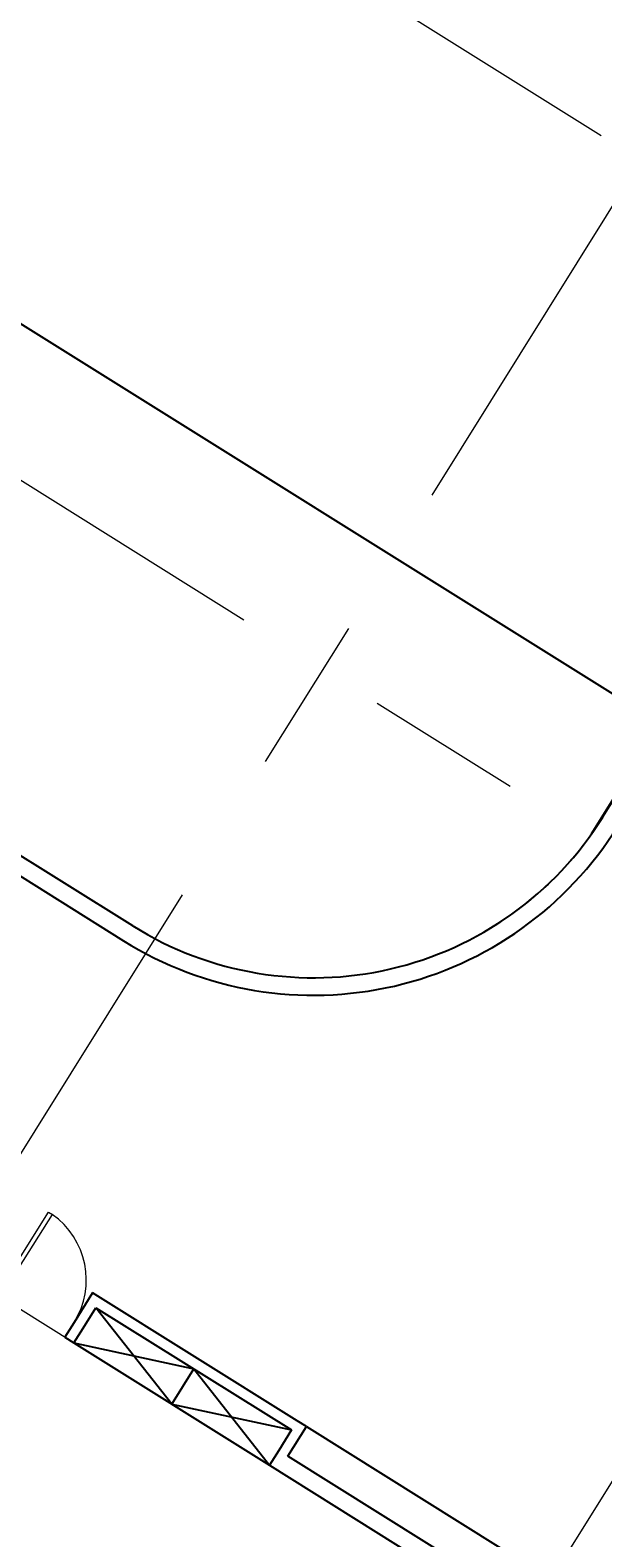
# Model space of a CAD drawing. Header units: inches. Extents: x 21 to 178, y 12 to 156.
# Tile 15 of 25: x 109 to 121, y 44 to 75. Entities that reach past the tile are written whole.
import ezdxf

# ---------------------------------------------------------------- set-up
doc = ezdxf.new("R2010")
doc.units = ezdxf.units.IN
doc.header["$MEASUREMENT"] = 0
doc.linetypes.add('Grid Line', pattern=[22.225, 12.7, -3.175, 3.175, -3.175])
for name, color, linetype, lineweight in [('A-DETL-MEDM', 33, 'Continuous', 25), ('A-DOOR', 31, 'Continuous', 9), ('A-FLOR', 192, 'Continuous', 13), ('A-WALL', 113, 'Continuous', 9), ('I-WALL', 2, 'Continuous', 18), ('S-GRID', 1, 'Continuous', 9)]:
    doc.layers.add(name, color=color, linetype=linetype, lineweight=lineweight)
doc.styles.get("Standard").update_dxf_attribs({"font": 'arial.ttf'})
doc.dimstyles.get("Standard").update_dxf_attribs({"dimtxt": 0.18, "dimasz": 0.18, "dimexe": 0.18, "dimexo": 0.0625, "dimgap": 0.09, "dimtad": 0, "dimtih": 1, "dimtoh": 1, "dimdec": 4, "dimzin": 0, "dimdsep": 46, "dimtxsty": 'Standard', "dimcen": 0.09, "dimadec": 0, "dimazin": 0, "dimtfac": 1, "dimtdec": 4, "dimtofl": 0, "dimtmove": 0, "dimatfit": 3, "dimfxl": 1, "dimtolj": 1, "dimtzin": 0, "dimarcsym": 0})

# ---------------------------------------------------------------- blocks, each defined once
blk = doc.blocks.new('M_Single-Flush - 0915 x 2134mm-303387-_منفی')
at = {"layer": 'A-DOOR', "lineweight": 18}
for p, q in [((406, -100), (406, -1015)), ((458, -100), (406, -100)), ((458, -100), (458, -1015)), ((458, -1015), (406, -1015))]:
    blk.add_line(p, q, dxfattribs=at)
at = {"layer": 'A-DOOR'}
blk.add_arc((458, -100), 917, 180, 266.8107, dxfattribs=at)
blk = doc.blocks.new('*D149')
at = {"color": 0, "lineweight": -2, "transparency": 16777216}
for p, q in [((54.675, 62.301), (58.362, 68.201)), ((58.419, 67.953), (91.104, 47.529)), ((124.371, 26.742), (91.686, 47.166)), ((120.932, 20.899), (124.619, 26.799))]:
    blk.add_line(p, q, dxfattribs=at)
at = {"color": 0, "transparency": 16777216}
for points in [[(58.435, 67.979), (58.403, 67.928), (58.266, 68.048)], [(124.387, 26.767), (124.355, 26.716), (124.524, 26.646)]]:
    blk.add_solid(points, dxfattribs=at)
at = {"layer": 'Defpoints', "color": 0, "transparency": 16777216}
for p in [(58.266, 68.048), (54.642, 62.248), (120.899, 20.846)]:
    blk.add_point(p, dxfattribs=at)
at = {"color": 0, "transparency": 16777216, "insert": (91.395, 47.347), "char_height": 0.18, "attachment_point": 5}
blk.add_mtext('\\A1;78.1291', dxfattribs=at)
blk = doc.blocks.new('*D122')
at = {"color": 0, "lineweight": -2, "transparency": 16777216}
for p, q in [((76.868, 86.019), (78.354, 88.397)), ((78.411, 88.149), (99.881, 74.733)), ((121.934, 60.952), (100.464, 74.369)), ((120.697, 58.632), (122.182, 61.01))]:
    blk.add_line(p, q, dxfattribs=at)
at = {"color": 0, "transparency": 16777216}
for points in [[(78.427, 88.174), (78.395, 88.123), (78.258, 88.244)], [(121.95, 60.978), (121.918, 60.927), (122.087, 60.857)]]:
    blk.add_solid(points, dxfattribs=at)
at = {"layer": 'Defpoints', "color": 0, "transparency": 16777216}
for p in [(76.835, 85.966), (122.087, 60.857), (120.664, 58.579)]:
    blk.add_point(p, dxfattribs=at)
at = {"color": 0, "transparency": 16777216, "insert": (100.173, 74.551), "char_height": 0.18, "attachment_point": 5}
blk.add_mtext('\\A1;51.6820', dxfattribs=at)

msp = doc.modelspace()

# ---------------------------------------------------------------- linework, layer by layer
at = {"layer": 'A-DETL-MEDM'}
for p, q in [((112.2087, 47.10741), (110.67638, 49.0549)), ((110.23148, 48.34292), (114.18593, 45.87191)), ((110.23148, 48.34292), (112.6536, 47.8194)), ((112.2087, 47.10741), (112.6536, 47.8194)), ((112.6536, 47.8194), (114.18593, 45.87191)), ((112.2087, 47.10741), (114.63082, 46.58389)), ((114.93383, 46.65518), (130.82254, 36.72681))]:
    msp.add_line(p, q, dxfattribs=at)
at = {"layer": 'A-FLOR'}
msp.add_line((130.48924, 74.27407), (120.9218, 58.96295), dxfattribs=at)
for start, end in [(238, 328), (324.817708, 326.396174), (321.602237, 323.179602), (315.171296, 316.746187), (318.386766, 319.962943), (311.955825, 313.529321), (308.740354, 310.312332), (305.524884, 307.095201), (299.093942, 300.660427), (302.309413, 303.877908), (295.878472, 297.44273), (289.447531, 291.006524), (292.663001, 294.224777), (276.585648, 278.129057), (279.801119, 281.34929), (283.016589, 284.568866), (286.23206, 287.787912)]:
    msp.add_arc((115.07557, 62.61608), 6.89374, start, end, dxfattribs=at)
at = {"layer": 'A-WALL', "lineweight": 25}
for p, q in [((111.42244, 56.76985), (106.77544, 59.67362)), ((106.5881, 59.37382), (111.2351, 56.47005)), ((110.23294, 48.75888), (110.0456, 48.45907)), ((110.0456, 48.45907), (110.23148, 48.34292)), ((110.23148, 48.34292), (110.41882, 48.64273)), ((114.37327, 46.17171), (114.18593, 45.87191)), ((130.44786, 36.1272), (114.55915, 46.05556)), ((114.18593, 45.87191), (130.26052, 35.82739))]:
    msp.add_line(p, q, dxfattribs=at)
for radius in [6.89374, 7.24727]:
    msp.add_arc((115.07557, 62.61608), radius, 238, 328.066298, dxfattribs=at)
at = {"layer": 'I-WALL', "lineweight": 25}
for p, q in [((110.60665, 49.35693), (110.23294, 48.75888)), ((114.74697, 46.76977), (110.60665, 49.35693)), ((110.41882, 48.64273), (110.67638, 49.0549)), ((110.67638, 49.0549), (114.63082, 46.58389)), ((114.55915, 46.05556), (114.93383, 46.65518)), ((114.74795, 46.77133), (114.74697, 46.76977)), ((114.93383, 46.65518), (114.74795, 46.77133)), ((114.63082, 46.58389), (114.37327, 46.17171))]:
    msp.add_line(p, q, dxfattribs=at)
at = {"layer": 'S-GRID', "linetype": 'Grid Line'}
for p, q in [((158.58655, 49.18235), (47.19196, 118.78942)), ((93.91678, 27.78018), (149.85559, 117.30099)), ((105.74353, 20.94228), (161.68234, 110.46309)), ((151.36569, 39.39419), (39.97111, 109.00126)), ((144.15389, 27.14585), (32.7593, 96.75291))]:
    msp.add_line(p, q, dxfattribs=at)

# ---------------------------------------------------------------- block references
at = {"layer": 'A-DOOR', "xscale": 0.00176762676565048, "yscale": 0.00176762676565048, "zscale": 0.00176762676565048, "rotation": 147.9999999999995}
msp.add_blockref('M_Single-Flush - 0915 x 2134mm-303387-_منفی', (109.45346, 49.03751), dxfattribs=at)

# ---------------------------------------------------------------- dimensions: what is measured, and where the dimension line sits
at = {"color": 6}
for p1, p2, distance, picture, middle in [((76.83477, 85.96628), (120.66357, 58.57901), 2.68611, '*D122', (100.1726, 74.5506)), ((120.8989, 20.84567), (54.64166, 62.24778), -6.84007, '*D149', (91.39496, 47.34743))]:
    dim = msp.add_aligned_dim(p1=p1, p2=p2, distance=distance, dimstyle='Standard', dxfattribs=at)
    dim.commit()
    dim.dimension.update_dxf_attribs({"geometry": picture, "text_midpoint": middle})

doc.saveas('drawing.dxf')
